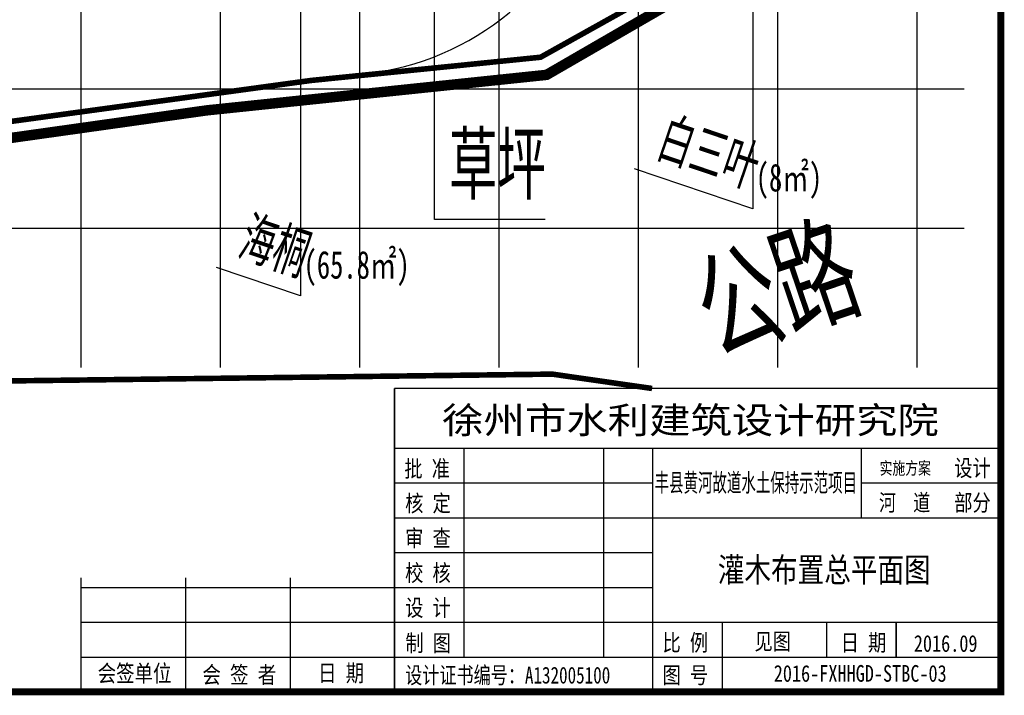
# Model space of a CAD drawing. Header units: millimetres. Extents: x -64078 to -62795, y 13127 to 13405.
# Tile 30 of 51: x -63385 to -63244, y 13127 to 13224. Entities that reach past the tile are written whole.
import ezdxf
from ezdxf.enums import TextEntityAlignment as Align

# ---------------------------------------------------------------- set-up
doc = ezdxf.new("R2010")
doc.units = ezdxf.units.MM
doc.header["$LTSCALE"] = 1000
doc.header["$MEASUREMENT"] = 0
for name, pattern in [('ACAD_ISO02W100', [15, 12, -3]), ('DASH', [0.35, 0.25, -0.1]), ('X3', [5, 4, -1])]:
    doc.linetypes.add(name, pattern=pattern)
for name, color, linetype in [('DIM_LEAD', 3, 'Continuous'), ('DIM_SYMB', 3, 'Continuous'), ('dixing', 251, 'ACAD_ISO02W100'), ('DLSS', 4, 'Continuous'), ('JMD', 6, 'Continuous'), ('PUB_TEXT', 7, 'Continuous'), ('SYN_TK', 7, 'Continuous'), ('图框', 7, 'Continuous'), ('文字', 6, 'Continuous'), ('方格网', 252, 'Continuous')]:
    doc.layers.add(name, color=color, linetype=linetype)
doc.layers.add('边线', color=7, linetype='Continuous', lineweight=20)
doc.styles.add('123', font='SIMFANG.TTF')
doc.styles.add('_TCH_DIM', font='SIMPLEX', dxfattribs={"bigfont": 'GBCBIG'})
doc.styles.add('_TCH_DYN', font='SimSun.ttf')
doc.styles.add('HZ', font='rs.shx', dxfattribs={"width": 0.8, "bigfont": 'hztxt.shx'})
doc.styles.add('图框', font='SIMFANG.TTF', dxfattribs={"width": 0.8, "height": 4})

msp = doc.modelspace()

# ---------------------------------------------------------------- linework, layer by layer
at = {"color": 1, "linetype": 'DASH', "ltscale": 0.05, "const_width": 1.5, "flags": 128}
msp.add_lwpolyline([(-63596.4, 13204.88), (-63452.95, 13197.37), (-63358.36, 13210.7), (-63309.59, 13215.8), (-63283.53, 13230.88), (-63265.53, 13255.67), (-63368.47, 13373.77), (-63583.27, 13364.85), (-63596.4, 13364.85)], close=True, dxfattribs=at)
at = {"layer": 'DIM_LEAD', "linetype": 'Continuous'}
for p, q in [((-63280.02, 13246.92, 0.19), (-63280.02, 13196.56, 0.19)), ((-63344.92, 13245.82, 0.19), (-63344.89, 13184.05, 0.19)), ((-63280.02, 13196.56, 0.19), (-63296.97, 13202.3, 0.19)), ((-63344.89, 13184.05, 0.19), (-63356.95, 13188.13, 0.19))]:
    msp.add_line(p, q, dxfattribs=at)
at = {"layer": 'DIM_SYMB'}
msp.add_lwpolyline([(-63309.8, 13195.03), (-63325.68, 13195.03), (-63325.68, 13231.52)], dxfattribs=at)
at = {"layer": 'dixing', "linetype": 'ByBlock', "ltscale": 60}
msp.add_arc((-63339.94, 13254.78), 39.07, 276.2095, 343.2161, dxfattribs=at)
at = {"layer": 'DLSS', "linetype": 'Continuous', "const_width": 0.8, "flags": 128}
msp.add_lwpolyline([(-63284.58, 13232.78), (-63310.46, 13218.33), (-63343.44, 13214.99), (-63418.14, 13204.78, -0.454591), (-63445.39, 13228.56), (-63445.39, 13335.45)], format="xyb", dxfattribs=at)
at = {"layer": 'DLSS', "linetype": 'X3', "const_width": 0.8, "flags": 128}
msp.add_lwpolyline([(-63294.46, 13170.76), (-63308.77, 13172.82), (-63458.11, 13170.95), (-63609.84, 13179.33)], dxfattribs=at)
at = {"layer": 'SYN_TK', "color": 7, "const_width": 1}
msp.add_lwpolyline([(-63624.41, 13404.19), (-63244.41, 13404.19), (-63244.41, 13127.19), (-63624.41, 13127.19)], close=True, dxfattribs=at)
at = {"layer": 'SYN_TK', "color": 7, "const_width": 0.25}
msp.add_lwpolyline([(-63244.41, 13153.19), (-63244.41, 13127.19)], dxfattribs=at)
at = {"layer": '图框', "linetype": 'Continuous'}
for p, q in [((-63331.41, 13170.76), (-63331.41, 13127.19)), ((-63331.41, 13127.19), (-63331.41, 13170.76)), ((-63244.41, 13170.76), (-63331.41, 13170.76)), ((-63331.41, 13170.76), (-63331.41, 13127.19)), ((-63331.41, 13162.19), (-63244.41, 13162.19)), ((-63321.41, 13132.19), (-63321.41, 13162.19)), ((-63301.41, 13162.19), (-63301.41, 13132.19)), ((-63294.41, 13162.19), (-63294.41, 13127.19)), ((-63264.41, 13152.19), (-63264.41, 13162.19)), ((-63331.41, 13157.19), (-63294.41, 13157.19)), ((-63264.41, 13157.19), (-63244.41, 13157.19)), ((-63331.41, 13152.19), (-63244.41, 13152.19)), ((-63331.41, 13147.19), (-63294.41, 13147.19)), ((-63376.41, 13143.58), (-63376.41, 13127.19)), ((-63376.41, 13143.58), (-63376.41, 13127.19)), ((-63361.41, 13143.58), (-63361.41, 13127.19)), ((-63346.41, 13143.58), (-63346.41, 13127.19)), ((-63376.41, 13142.19), (-63294.41, 13142.19)), ((-63376.41, 13137.19), (-63244.41, 13137.19)), ((-63284.41, 13137.19), (-63284.41, 13127.19)), ((-63269.41, 13137.19), (-63269.41, 13132.19)), ((-63259.41, 13137.19), (-63259.41, 13132.19)), ((-63259.41, 13132.19), (-63259.41, 13137.19)), ((-63376.41, 13132.19), (-63244.41, 13132.19)), ((-63294.41, 13127.19), (-63244.41, 13127.19))]:
    msp.add_line(p, q, dxfattribs=at)
at = {"layer": '方格网'}
for p, q in [((-63376.4, 13173.77), (-63376.4, 13380.85)), ((-63356.4, 13173.77), (-63356.4, 13380.85)), ((-63336.4, 13173.77), (-63336.4, 13380.85)), ((-63316.4, 13173.77), (-63316.4, 13380.85)), ((-63296.4, 13173.77), (-63296.4, 13380.85)), ((-63276.4, 13173.77), (-63276.4, 13380.85)), ((-63256.4, 13173.77), (-63256.4, 13380.85)), ((-63609.84, 13213.77), (-63249.69, 13213.77)), ((-63609.84, 13193.77), (-63249.69, 13193.77))]:
    msp.add_line(p, q, dxfattribs=at)

# ---------------------------------------------------------------- texts
at = {"layer": 'JMD', "color": 4, "linetype": 'Continuous', "style": 'HZ', "width": 0.8}
msp.add_text('公路', height=14.4, rotation=18.6968, dxfattribs=at).set_placement((-63276.67, 13185.37, -56.56), align=Align.MIDDLE)
at = {"layer": 'PUB_TEXT', "linetype": 'Continuous', "style": '_TCH_DIM'}
for s, p in [('白三叶', (-63294.31, 13203.62, 0.19)), ('海桐', (-63354.29, 13189.44, 0.19))]:
    msp.add_text(s, height=6.752, rotation=341.3032, dxfattribs=at).set_placement(p)
at = {"layer": 'PUB_TEXT', "style": '_TCH_DIM'}
msp.add_text('草坪', height=9.645, dxfattribs=at).set_placement((-63323.6, 13197.85))
at = {"layer": '图框', "linetype": 'Continuous', "style": '图框'}
for s, height, width, p in [('徐州市水利建筑设计研究院', 3.7857, 1.15, (-63324.58, 13164.31)), ('批 准', 2.4, 0.8, (-63330.01, 13158.04)), ('实施方案', 1.8, 0.75, (-63261.81, 13158.41)), ('设计', 2.4, 0.8, (-63251.1, 13158.14)), ('丰县黄河故道水土保持示范项目', 2.622, 0.58, (-63294.09, 13155.93)), ('核 定', 2.4, 0.8, (-63329.89, 13153.07)), ('河  道', 2.4, 0.75, (-63261.9, 13153.18)), ('部分', 2.4, 0.8, (-63251.1, 13153.17)), ('审 查', 2.4, 0.8, (-63329.89, 13148.07)), ('校 核', 2.4, 0.8, (-63329.89, 13143.07)), ('设 计', 2.4, 0.8, (-63329.89, 13138.07)), ('见图', 2.4, 0.8, (-63279.77, 13133.24)), ('制 图', 2.4, 0.8, (-63329.86, 13133)), ('比 例', 2.4, 0.8, (-63292.96, 13133.06)), ('日 期', 2.4, 0.8, (-63267.39, 13133.06)), ('2016.09', 2.4, 0.8, (-63256.9, 13132.94)), ('会签单位', 2.429, 0.8, (-63374.02, 13128.64)), ('会 签 者', 2.429, 0.8, (-63358.99, 13128.43)), ('日 期', 2.429, 0.8, (-63342.4, 13128.67)), ('设计证书编号：A132005100', 2.4, 0.75, (-63329.89, 13128.39)), ('图 号', 2.4, 0.8, (-63292.96, 13128.4)), ('2016-FXHHGD-STBC-03', 2.4, 0.8, (-63277, 13128.64))]:
    msp.add_text(s, height=height, dxfattribs=dict(at, width=width)).set_placement(p)
at = {"layer": '文字', "linetype": 'Continuous', "style": '_TCH_DYN', "width": 0.7}
for s, p in [('(8㎡)', (-63279.58, 13199.05, -0.03)), ('(65.8㎡)', (-63344.46, 13186.53, -0.03))]:
    msp.add_text(s, height=3.994, dxfattribs=at).set_placement(p)
at = {"layer": '边线', "style": '123', "width": 0.8}
msp.add_text('灌木布置总平面图', height=3.5, dxfattribs=at).set_placement((-63285.03, 13142.97))

doc.saveas('drawing.dxf')
